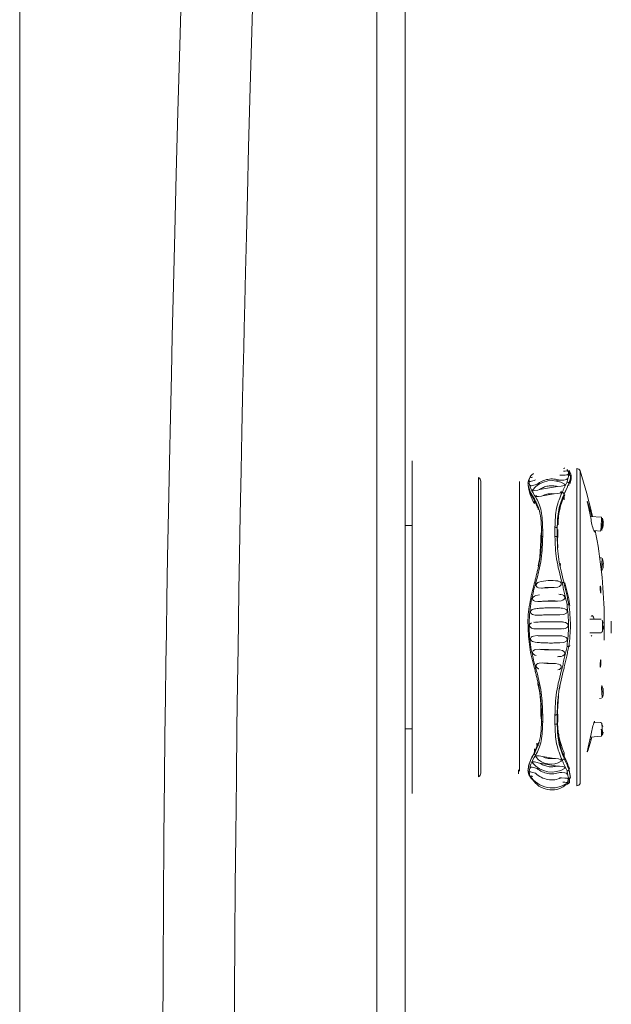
# Model space of a CAD drawing. Header units: millimetres. Extents: x 304.56 to 304.84, y 269.15 to 270.6.
# Tile 3 of 4: x 304.56 to 304.67, y 269.68 to 269.86. Entities that reach past the tile are written whole.
import ezdxf

# ---------------------------------------------------------------- set-up
doc = ezdxf.new("R2010")
doc.units = ezdxf.units.MM
doc.layers.add('SANINDUSA', color=3, linetype='Continuous')

msp = doc.modelspace()

# ---------------------------------------------------------------- linework, layer by layer
at = {"layer": 'SANINDUSA', "lineweight": 15}
for p, q in [((304.62917, 269.17643), (304.62917, 270.56614)), ((304.63433, 270.56614), (304.63433, 269.17643)), ((304.56433, 270.5641), (304.56433, 269.17847)), ((304.6356, 269.72108), (304.6356, 269.78149)), ((304.66547, 269.78008), (304.66547, 269.72249)), ((304.64764, 269.72663), (304.64764, 269.77844)), ((304.6624, 269.77885), (304.66267, 269.77887)), ((304.66416, 269.77962), (304.664, 269.77975)), ((304.66417, 269.77881), (304.66416, 269.77962)), ((304.6643, 269.77763), (304.6643, 269.77817)), ((304.66606, 269.77967), (304.66606, 269.72291)), ((304.64804, 269.72477), (304.64804, 269.7778)), ((304.65661, 269.77732), (304.65661, 269.77731)), ((304.65663, 269.77743), (304.65663, 269.77732)), ((304.65663, 269.77711), (304.65663, 269.77705)), ((304.65825, 269.77722), (304.6587, 269.7773)), ((304.65868, 269.77626), (304.66197, 269.77681)), ((304.66166, 269.77782), (304.6624, 269.77795)), ((304.66403, 269.77698), (304.66403, 269.77733)), ((304.66428, 269.77761), (304.66427, 269.77735)), ((304.65779, 269.77456), (304.65779, 269.77429)), ((304.65926, 269.77512), (304.66139, 269.77546)), ((304.66315, 269.77531), (304.66315, 269.77542)), ((304.66315, 269.77531), (304.66319, 269.77442)), ((304.65779, 269.77429), (304.65777, 269.77372)), ((304.66997, 269.77123), (304.66795, 269.77137)), ((304.67028, 269.77046), (304.67014, 269.77105)), ((304.6356, 269.76974), (304.63433, 269.76974)), ((304.66151, 269.76943), (304.66151, 269.76777)), ((304.65894, 269.76778), (304.65907, 269.76867)), ((304.65907, 269.76784), (304.65894, 269.76699)), ((304.65894, 269.76699), (304.65894, 269.76778)), ((304.65901, 269.76784), (304.65901, 269.76755)), ((304.65907, 269.76784), (304.65907, 269.76867)), ((304.65929, 269.76776), (304.65929, 269.76896)), ((304.66191, 269.76902), (304.66198, 269.76844)), ((304.66191, 269.76756), (304.66198, 269.76704)), ((304.66198, 269.76844), (304.66198, 269.76704)), ((304.66204, 269.76757), (304.66204, 269.76902)), ((304.66863, 269.76882), (304.66978, 269.76873)), ((304.66999, 269.76887), (304.67004, 269.769)), ((304.66198, 269.76704), (304.66204, 269.76566)), ((304.66993, 269.76388), (304.66963, 269.76389)), ((304.6585, 269.76228), (304.65853, 269.76242)), ((304.66244, 269.76287), (304.66251, 269.76246)), ((304.67027, 269.7631), (304.67012, 269.7637)), ((304.65775, 269.7592), (304.65779, 269.75933)), ((304.65926, 269.75839), (304.66139, 269.75849)), ((304.66332, 269.75902), (304.66328, 269.75934)), ((304.65868, 269.75592), (304.66197, 269.75602)), ((304.66418, 269.75524), (304.66416, 269.75541)), ((304.65825, 269.75344), (304.6624, 269.7535)), ((304.67045, 269.75369), (304.67045, 269.74889)), ((304.65663, 269.75158), (304.65663, 269.75158)), ((304.65772, 269.75217), (304.65765, 269.75217)), ((304.65799, 269.7522), (304.65766, 269.75214)), ((304.66305, 269.7522), (304.66293, 269.75221)), ((304.66987, 269.75275), (304.66781, 269.75275)), ((304.67026, 269.75198), (304.67008, 269.75255)), ((304.67173, 269.75237), (304.67173, 269.75021)), ((304.65767, 269.751), (304.65773, 269.751)), ((304.6624, 269.74969), (304.65825, 269.74974)), ((304.66293, 269.75099), (304.66304, 269.75099)), ((304.66784, 269.75025), (304.66987, 269.75025)), ((304.66806, 269.74978), (304.66819, 269.74967)), ((304.67008, 269.75044), (304.67026, 269.75101)), ((304.66418, 269.74792), (304.66416, 269.74777)), ((304.66197, 269.74717), (304.65868, 269.74726)), ((304.66139, 269.74469), (304.65926, 269.74478)), ((304.65775, 269.74393), (304.65777, 269.74381)), ((304.65779, 269.74381), (304.65779, 269.74381)), ((304.66245, 269.74094), (304.66231, 269.74009)), ((304.67022, 269.74011), (304.67002, 269.74069)), ((304.66214, 269.73873), (304.66198, 269.73602)), ((304.66958, 269.73834), (304.66993, 269.73836)), ((304.65894, 269.73525), (304.65894, 269.73606)), ((304.65894, 269.73606), (304.65907, 269.73523)), ((304.65907, 269.73438), (304.65894, 269.73525)), ((304.65901, 269.73551), (304.65901, 269.73524)), ((304.65907, 269.73438), (304.65907, 269.73523)), ((304.65929, 269.7341), (304.65929, 269.73532)), ((304.66151, 269.73532), (304.66151, 269.73364)), ((304.66191, 269.73551), (304.66198, 269.73602)), ((304.66198, 269.73602), (304.66198, 269.7346)), ((304.66204, 269.73403), (304.66204, 269.73551)), ((304.66191, 269.73404), (304.66198, 269.7346)), ((304.66978, 269.73397), (304.66863, 269.73389)), ((304.67003, 269.73369), (304.66998, 269.73383)), ((304.67021, 269.73325), (304.67003, 269.73369)), ((304.63433, 269.73284), (304.6356, 269.73284)), ((304.67015, 269.73167), (304.67028, 269.73224)), ((304.66794, 269.73133), (304.66996, 269.73148)), ((304.66806, 269.73081), (304.6682, 269.73135)), ((304.65779, 269.72862), (304.65777, 269.72918)), ((304.66315, 269.72761), (304.66319, 269.72848)), ((304.64764, 269.72413), (304.64764, 269.72663)), ((304.66197, 269.72606), (304.65868, 269.72661)), ((304.66139, 269.72746), (304.65926, 269.7278)), ((304.66315, 269.72749), (304.66315, 269.72761)), ((304.6549, 269.72539), (304.6549, 269.72466)), ((304.65663, 269.7257), (304.65663, 269.72553)), ((304.65663, 269.72544), (304.65663, 269.72539)), ((304.65663, 269.72539), (304.65663, 269.72532)), ((304.66403, 269.72587), (304.66403, 269.72551)), ((304.66267, 269.7239), (304.66231, 269.72394)), ((304.66417, 269.72394), (304.66416, 269.72307)), ((304.66431, 269.72404), (304.66431, 269.72403))]:
    msp.add_line(p, q, dxfattribs=at)
at = {"layer": 'SANINDUSA', "lineweight": 15, "flags": 128}
for points in [[(304.60328, 269.67562), (304.60333, 269.68493), (304.60339, 269.69458), (304.60347, 269.70437), (304.60355, 269.71351), (304.60366, 269.7239), (304.60378, 269.73306), (304.60388, 269.74096), (304.60398, 269.74757), (304.60405, 269.75237), (304.60414, 269.75797), (304.60425, 269.76442), (304.60438, 269.77172), (304.60454, 269.77965), (304.60468, 269.78669), (304.6048, 269.79277), (304.60491, 269.79786), (304.605, 269.80197), (304.60509, 269.80557), (304.60519, 269.81015), (304.60532, 269.81572), (304.60548, 269.82229), (304.60567, 269.82986), (304.60589, 269.83845), (304.60618, 269.84929), (304.60652, 269.86144), (304.60691, 269.8749)], [(304.59377, 269.86984), (304.59339, 269.85688), (304.59306, 269.84483), (304.59275, 269.83355), (304.59248, 269.82303), (304.59224, 269.81327), (304.59202, 269.80413), (304.59186, 269.79714), (304.59169, 269.7895), (304.59152, 269.78122), (304.59134, 269.77234), (304.59119, 269.76394), (304.59106, 269.75648), (304.59096, 269.7503), (304.59088, 269.74469), (304.59079, 269.73848), (304.5907, 269.73153), (304.59062, 269.72387), (304.59052, 269.71308), (304.59043, 269.70135), (304.59036, 269.68938), (304.59032, 269.67729)], [(304.66306, 269.78011), (304.6632, 269.78012), (304.66328, 269.78013), (304.66332, 269.78015), (304.66331, 269.78016)], [(304.65691, 269.7778), (304.65689, 269.77778), (304.6569, 269.77774), (304.65694, 269.77773), (304.65705, 269.77774), (304.65727, 269.77779), (304.65773, 269.77793), (304.65799, 269.77802)], [(304.65708, 269.77849), (304.65706, 269.77848), (304.65707, 269.77845), (304.65712, 269.77845), (304.65722, 269.77847), (304.65744, 269.77853)], [(304.6624, 269.77795), (304.66311, 269.77799), (304.66336, 269.77802), (304.66359, 269.77807), (304.66368, 269.77812), (304.66373, 269.77817), (304.66372, 269.77822), (304.66368, 269.77826)], [(304.66267, 269.77887), (304.66335, 269.7789), (304.66358, 269.77892), (304.66378, 269.77895), (304.66387, 269.77899), (304.66392, 269.77903), (304.6639, 269.77907)], [(304.66304, 269.7796), (304.66311, 269.7796), (304.66336, 269.77961), (304.66359, 269.77964), (304.66368, 269.77966), (304.66373, 269.77969), (304.66372, 269.77972)], [(304.6571, 269.77708), (304.65706, 269.77703), (304.65707, 269.77699), (304.65712, 269.77696), (304.65722, 269.77696), (304.65745, 269.77699), (304.65794, 269.77712), (304.65825, 269.77722)], [(304.65748, 269.77623), (304.65744, 269.77616), (304.65745, 269.7761), (304.6575, 269.77607), (304.65761, 269.77605), (304.65786, 269.77607), (304.65837, 269.77618), (304.65868, 269.77626)], [(304.66197, 269.77681), (304.66266, 269.77687), (304.66295, 269.77692), (304.6632, 269.777), (304.66328, 269.77706), (304.66332, 269.77712), (304.66331, 269.77718), (304.66326, 269.77723)], [(304.65811, 269.77524), (304.65807, 269.77515), (304.65809, 269.77508), (304.65815, 269.77503), (304.65828, 269.775), (304.65854, 269.77499), (304.65907, 269.77508), (304.65926, 269.77512)], [(304.66139, 269.77546), (304.66205, 269.77554), (304.66231, 269.77561), (304.66253, 269.7757), (304.66262, 269.77578), (304.66266, 269.77586), (304.66264, 269.77594), (304.66258, 269.776)], [(304.66806, 269.77187), (304.66754, 269.77367), (304.66741, 269.77402), (304.66738, 269.77408), (304.66737, 269.77409), (304.66737, 269.77406), (304.66738, 269.774), (304.66741, 269.77386), (304.66751, 269.77336), (304.66806, 269.77083)], [(304.66819, 269.77136), (304.66812, 269.77164), (304.66806, 269.77187)], [(304.66151, 269.76943), (304.66159, 269.76943), (304.66166, 269.76942), (304.66173, 269.7694), (304.66179, 269.76937), (304.66184, 269.76933), (304.66188, 269.76929), (304.6619, 269.76925), (304.66191, 269.7692)], [(304.67004, 269.769), (304.67009, 269.76915), (304.67021, 269.76946)], [(304.65903, 269.76756), (304.65901, 269.76668), (304.65896, 269.7658)], [(304.6687, 269.76853), (304.66869, 269.76875), (304.66869, 269.76881)], [(304.65894, 269.76699), (304.65878, 269.764), (304.6585, 269.76228)], [(304.67003, 269.76154), (304.67017, 269.76193), (304.67023, 269.76213)], [(304.67029, 269.7629), (304.67028, 269.76304), (304.67027, 269.76311), (304.67026, 269.7631), (304.67025, 269.76302), (304.67023, 269.76288), (304.67022, 269.7627), (304.67021, 269.7625), (304.67021, 269.76232), (304.67021, 269.76219), (304.67022, 269.76212), (304.67023, 269.76213), (304.67025, 269.76221), (304.67026, 269.76235), (304.67027, 269.76253), (304.67028, 269.76272), (304.67029, 269.7629)], [(304.65858, 269.75945), (304.6584, 269.75936), (304.65819, 269.75919), (304.65811, 269.75905), (304.65807, 269.7589), (304.65809, 269.75877), (304.65815, 269.75866), (304.65828, 269.75854), (304.65854, 269.75843), (304.65907, 269.75838), (304.65926, 269.75839), (304.65926, 269.75839)], [(304.66139, 269.75849), (304.66205, 269.75857), (304.66231, 269.75866), (304.66253, 269.75883), (304.66262, 269.75896), (304.66266, 269.75911), (304.66264, 269.75924), (304.66258, 269.75936), (304.66244, 269.7595), (304.66216, 269.75963), (304.66203, 269.75965)], [(304.66976, 269.75771), (304.66978, 269.75755), (304.66981, 269.75746), (304.66983, 269.75744), (304.66985, 269.75749), (304.66986, 269.75761), (304.66986, 269.75778), (304.66985, 269.75798), (304.66984, 269.7582), (304.66981, 269.75841), (304.66981, 269.75846), (304.66978, 269.75862), (304.66975, 269.75871), (304.66973, 269.75873), (304.66971, 269.75868), (304.6697, 269.75856), (304.6697, 269.75839), (304.66971, 269.75819), (304.66973, 269.75797), (304.66975, 269.75777), (304.66976, 269.75771)], [(304.65868, 269.75714), (304.65803, 269.75702), (304.65778, 269.75691), (304.65756, 269.75673), (304.65748, 269.75661), (304.65744, 269.75647), (304.65745, 269.75635), (304.6575, 269.75624), (304.65761, 269.75612), (304.65786, 269.75599), (304.65837, 269.75591), (304.65868, 269.75592)], [(304.66197, 269.75602), (304.66266, 269.75609), (304.66295, 269.75619), (304.6632, 269.75636), (304.66328, 269.75648), (304.66332, 269.75662), (304.66331, 269.75675), (304.66326, 269.75686), (304.66313, 269.757), (304.66286, 269.75714), (304.66255, 269.75721)], [(304.66255, 269.75722), (304.66246, 269.75723), (304.6622, 269.75725)], [(304.65825, 269.75467), (304.6576, 269.75456), (304.65739, 269.75446), (304.65719, 269.75431), (304.65711, 269.75419), (304.65706, 269.75405), (304.65707, 269.75392), (304.65712, 269.75382), (304.65722, 269.75369), (304.65745, 269.75355), (304.65794, 269.75345), (304.65825, 269.75344)], [(304.65796, 269.75463), (304.65791, 269.75462), (304.65778, 269.7546)], [(304.6624, 269.7535), (304.66311, 269.75358), (304.66336, 269.75367), (304.66359, 269.75383), (304.66368, 269.75395), (304.66373, 269.75409), (304.66372, 269.75423), (304.66367, 269.75434), (304.66355, 269.75447), (304.66329, 269.75462), (304.66275, 269.75475), (304.6624, 269.75476)], [(304.66289, 269.75473), (304.66276, 269.75474), (304.66266, 269.75474)], [(304.66818, 269.75335), (304.66812, 269.75333), (304.66806, 269.75324)], [(304.65727, 269.75207), (304.65701, 269.75188), (304.65693, 269.75176), (304.65689, 269.75163), (304.6569, 269.7515), (304.65694, 269.75139), (304.65705, 269.75125), (304.65727, 269.75111), (304.65773, 269.75099), (304.65799, 269.75097), (304.65799, 269.75097)], [(304.66267, 269.75096), (304.66335, 269.75105), (304.66358, 269.75115), (304.66378, 269.7513), (304.66387, 269.75142), (304.66392, 269.75157), (304.6639, 269.75171), (304.66385, 269.75182), (304.66371, 269.75196), (304.66344, 269.75211), (304.66288, 269.75223), (304.66267, 269.75223)], [(304.65825, 269.74974), (304.6576, 269.74967), (304.65739, 269.74959), (304.65719, 269.74945), (304.65711, 269.74934), (304.65706, 269.7492), (304.65707, 269.74907), (304.65712, 269.74896), (304.65722, 269.74882), (304.65745, 269.74867), (304.65794, 269.74853), (304.65825, 269.74851)], [(304.6624, 269.74843), (304.66311, 269.74851), (304.66336, 269.7486), (304.66359, 269.74876), (304.66368, 269.74888), (304.66373, 269.74902), (304.66372, 269.74916), (304.66367, 269.74926), (304.66355, 269.7494), (304.66329, 269.74955), (304.66275, 269.74968), (304.6624, 269.74969)], [(304.65868, 269.74726), (304.65803, 269.74722), (304.65778, 269.74714), (304.65756, 269.74699), (304.65748, 269.74688), (304.65744, 269.74675), (304.65745, 269.74662), (304.6575, 269.74651), (304.65761, 269.74637), (304.65786, 269.74621), (304.65811, 269.74614)], [(304.66197, 269.74592), (304.66266, 269.74598), (304.66295, 269.74608), (304.6632, 269.74625), (304.66328, 269.74637), (304.66332, 269.74651), (304.66331, 269.74664), (304.66326, 269.74675), (304.66313, 269.74689), (304.66286, 269.74704), (304.6623, 269.74715), (304.66197, 269.74717)], [(304.66217, 269.74593), (304.66247, 269.74595), (304.66255, 269.74596)], [(304.65926, 269.74478), (304.65863, 269.74476), (304.6584, 269.74468), (304.65819, 269.74455), (304.65811, 269.74443), (304.65807, 269.74428), (304.65809, 269.74415), (304.65815, 269.74403), (304.65828, 269.74388), (304.65854, 269.74372), (304.6586, 269.74371)], [(304.66202, 269.74351), (304.66205, 269.74351), (304.66231, 269.7436), (304.66253, 269.74376), (304.66262, 269.74389), (304.66266, 269.74404), (304.66264, 269.74417), (304.66258, 269.74429), (304.66244, 269.74443), (304.66216, 269.74457), (304.66161, 269.74468), (304.66139, 269.74469), (304.66139, 269.74469)], [(304.66986, 269.74506), (304.66986, 269.74521), (304.66985, 269.74531), (304.66983, 269.74533), (304.6698, 269.74529), (304.66977, 269.74517), (304.66975, 269.745), (304.66973, 269.74479), (304.66971, 269.74457), (304.6697, 269.74437), (304.6697, 269.74431), (304.66971, 269.74415), (304.66972, 269.74406), (304.66974, 269.74404), (304.66976, 269.74408), (304.66979, 269.7442), (304.66982, 269.74437), (304.66984, 269.74458), (304.66985, 269.7448), (304.66986, 269.745), (304.66986, 269.74506)], [(304.67013, 269.73854), (304.67023, 269.73895), (304.67028, 269.73914)], [(304.67029, 269.73932), (304.67028, 269.7395), (304.67027, 269.7397), (304.67026, 269.73988), (304.67025, 269.74002), (304.67023, 269.74011), (304.67022, 269.74012), (304.67021, 269.74005), (304.67021, 269.73992), (304.67021, 269.73974), (304.67022, 269.73955), (304.67023, 269.73936), (304.67025, 269.73922), (304.67026, 269.73914), (304.67027, 269.73913), (304.67028, 269.73919), (304.67029, 269.73932)], [(304.66151, 269.73532), (304.66159, 269.73532), (304.66166, 269.73533), (304.66173, 269.73534), (304.66179, 269.73537), (304.66184, 269.7354), (304.66188, 269.73543), (304.6619, 269.73547), (304.66191, 269.73551)], [(304.66869, 269.73389), (304.6687, 269.73406), (304.66869, 269.7342)], [(304.66806, 269.73191), (304.66754, 269.72948), (304.66741, 269.7289), (304.66738, 269.72876), (304.66737, 269.72868), (304.66737, 269.72865), (304.66738, 269.72864), (304.66741, 269.72869), (304.66751, 269.72898), (304.66806, 269.73081)], [(304.65868, 269.72661), (304.65803, 269.72677), (304.65778, 269.72681), (304.65756, 269.7268), (304.65748, 269.72678), (304.65744, 269.72672), (304.65745, 269.72666), (304.65749, 269.7266)], [(304.65926, 269.7278), (304.65863, 269.72791), (304.6584, 269.72792), (304.65819, 269.72789), (304.65811, 269.72784), (304.65807, 269.72777), (304.65809, 269.72769), (304.65814, 269.72762)], [(304.66255, 269.72689), (304.66262, 269.72695), (304.66266, 269.72703), (304.66264, 269.72711), (304.66258, 269.72718), (304.66244, 269.72726), (304.66216, 269.72735), (304.66161, 269.72744), (304.66139, 269.72746), (304.66139, 269.72746)], [(304.65799, 269.72475), (304.65727, 269.72498), (304.6571, 269.72502), (304.65697, 269.72503), (304.65691, 269.72502), (304.65689, 269.72499), (304.65691, 269.72495)], [(304.65825, 269.7256), (304.6576, 269.72579), (304.65739, 269.72584), (304.65719, 269.72585), (304.65711, 269.72584), (304.65706, 269.7258), (304.65707, 269.72575), (304.6571, 269.72571)], [(304.66328, 269.72565), (304.66332, 269.72572), (304.66331, 269.72578), (304.66326, 269.72583), (304.66313, 269.7259), (304.66286, 269.72597), (304.6623, 269.72604), (304.66197, 269.72606)], [(304.66368, 269.72455), (304.66373, 269.72462), (304.66372, 269.72467), (304.66367, 269.72471), (304.66355, 269.72476), (304.66329, 269.72481), (304.66275, 269.72486), (304.6624, 269.72488)], [(304.6575, 269.72417), (304.65739, 269.72421), (304.65719, 269.72425), (304.65711, 269.72426), (304.65706, 269.72425), (304.65707, 269.72422)], [(304.66387, 269.72367), (304.66391, 269.72371), (304.66392, 269.72373), (304.66389, 269.72377), (304.66381, 269.72381), (304.66365, 269.72385), (304.66331, 269.72388), (304.66267, 269.7239)], [(304.6637, 269.72298), (304.66373, 269.723), (304.66372, 269.72303), (304.66367, 269.72306), (304.66355, 269.72309), (304.66329, 269.72311), (304.66294, 269.72313)], [(304.66331, 269.72249), (304.66332, 269.7225), (304.66331, 269.72252), (304.66326, 269.72254), (304.66313, 269.72256), (304.663, 269.72257)]]:
    msp.add_lwpolyline(points, dxfattribs=at)
at = {"layer": 'SANINDUSA', "lineweight": 15}
for centre, radius, start, end in [((304.66548, 269.77948), 0.0006, 17.7429, 90.8855), ((304.64732, 269.7778), 0.00072, 0, 63.3333), ((304.66206, 269.77848), 0.00239, 331.4622, 28.5378), ((304.57736, 269.75129), 0.09313, 12.4404, 17.7429), ((304.66448, 269.77783), 0.00786, 184.9189, 211.4996), ((304.66093, 269.77351), 0.00439, 56.9029, 142.5269), ((304.66366, 269.7773), 0.000367, 3.8421, 85.2614), ((304.67478, 269.76992), 0.01271, 154.8791, 180.3176), ((304.65122, 269.77135), 0.01875, 351.9771, 359.6236), ((304.67597, 269.77171), 0.00795, 186.3253, 203.5665), ((304.66025, 269.7707), 0.01004, 352.8658, 358.4382), ((304.65934, 269.76858), 0.000377, 96.8143, 135.748), ((304.57736, 269.75129), 0.09313, 1.4768, 10.8415), ((304.64148, 269.76636), 0.01749, 347.6624, 358.1612), ((304.66984, 269.76209), 0.000177, 281.4514, 321.5214), ((304.65789, 269.75904), 0.000303, 66.4184, 108.5777), ((304.66079, 269.75174), 0.00802, 81.0873, 106.0116), ((304.63812, 269.75161), 0.02632, 8.308, 17.0824), ((304.66386, 269.75479), 0.00065, 75.1806, 105.1524), ((304.66753, 269.75266), 0.00105, 4.9893, 44.3206), ((304.66788, 269.7514), 0.00241, 350.7565, 2.4234), ((304.66987, 269.75047), 0.000224, 270.1326, 356.4136), ((304.66388, 269.74852), 0.000767, 255.8731, 281.1965), ((304.63798, 269.73654), 0.02097, 358.6804, 13.1995), ((304.67546, 269.73408), 0.01349, 177.7873, 204.5202), ((304.67829, 269.73037), 0.01034, 158.3316, 171.4028), ((304.6698, 269.73378), 0.000191, 16.9984, 96.0835), ((304.67262, 269.73225), 0.01044, 182.0359, 206.4772), ((304.65619, 269.73144), 0.01377, 0.1481, 5.4287), ((304.67008, 269.73477), 0.00444, 239.6464, 243.0184), ((304.66093, 269.72937), 0.00441, 217.7463, 303.0131), ((304.66077, 269.72982), 0.00343, 218.4163, 303.0701), ((304.66275, 269.72756), 0.000404, 277.2278, 350.1854), ((304.64976, 269.72065), 0.0152, 18.6283, 27.2028), ((304.64732, 269.72477), 0.00072, 296.6667, 0), ((304.66098, 269.72675), 0.00466, 212.2877, 306.7559), ((304.66091, 269.72588), 0.00415, 212.7445, 306.028), ((304.66325, 269.72385), 0.00121, 271.449, 319.3886), ((304.66548, 269.72309), 0.0006, 269.1145, 342.2571)]:
    msp.add_arc(centre, radius, start, end, dxfattribs=at)
for points, knots in [([(304.66369, 269.77995), (304.66384, 269.77968), (304.66412, 269.77914), (304.66384, 269.77816), (304.66369, 269.77767)], [0, 0, 0, 0, 0.5, 1, 1, 1, 1]), ([(304.65708, 269.7786), (304.65702, 269.77857), (304.65667, 269.77833), (304.65653, 269.77708), (304.65663, 269.77743), (304.65663, 269.77743)], [0, 0, 0, 0, 0.1524593, 0.9999977, 1, 1, 1, 1]), ([(304.65801, 269.77487), (304.65767, 269.77541), (304.657, 269.77649), (304.65675, 269.77777), (304.65693, 269.77871), (304.65743, 269.77905), (304.65761, 269.77917)], [0, 0, 0, 0, 0.281835, 0.563685, 0.845536, 1, 1, 1, 1]), ([(304.65825, 269.77722), (304.65855, 269.77743), (304.65914, 269.77785), (304.66021, 269.77816), (304.66133, 269.77823), (304.66204, 269.77804), (304.6624, 269.77795)], [0, 0, 0, 0, 0.251181, 0.500631, 0.749664, 1, 1, 1, 1]), ([(304.66403, 269.77733), (304.6642, 269.77787), (304.6644, 269.77852), (304.66427, 269.77886), (304.66425, 269.77892)], [0, 0, 0, 0, 0.824268, 1, 1, 1, 1]), ([(304.65507, 269.77772), (304.65507, 269.77769), (304.65507, 269.77763), (304.65507, 269.77631), (304.65507, 269.77406), (304.65507, 269.77089), (304.65507, 269.76699), (304.65507, 269.76247), (304.65507, 269.75753), (304.65507, 269.75235), (304.65507, 269.74713), (304.65507, 269.74206), (304.65507, 269.73735), (304.65507, 269.73318), (304.65507, 269.72971), (304.65507, 269.72701), (304.65507, 269.726), (304.65507, 269.7255)], [0, 0, 0, 0, 0.0539, 0.121478, 0.189057, 0.256635, 0.324214, 0.391793, 0.459371, 0.52695, 0.594528, 0.662107, 0.729686, 0.797264, 0.864843, 0.932421, 1, 1, 1, 1]), ([(304.65663, 269.77722), (304.65662, 269.77726), (304.6566, 269.77732), (304.65662, 269.77736), (304.65663, 269.77738)], [0, 0, 0, 0, 0.500232, 1, 1, 1, 1]), ([(304.65663, 269.77743), (304.65668, 269.77701), (304.65678, 269.77619), (304.65745, 269.7751), (304.65779, 269.77456)], [0, 0, 0, 0, 0.500015, 1, 1, 1, 1]), ([(304.65779, 269.77429), (304.65745, 269.77487), (304.65678, 269.77604), (304.65668, 269.77689), (304.65663, 269.77732)], [0, 0, 0, 0, 0.500011, 1, 1, 1, 1]), ([(304.65868, 269.77626), (304.65892, 269.77641), (304.6594, 269.7767), (304.66024, 269.77692), (304.66112, 269.77699), (304.66168, 269.77687), (304.66197, 269.77681)], [0, 0, 0, 0, 0.251317, 0.500603, 0.749492, 1, 1, 1, 1]), ([(304.65929, 269.76896), (304.65924, 269.77014), (304.65917, 269.7719), (304.65864, 269.77378), (304.65822, 269.77451), (304.65801, 269.77487)], [0, 0, 0, 0, 0.499602, 0.749819, 1, 1, 1, 1]), ([(304.65926, 269.77512), (304.65942, 269.7752), (304.65974, 269.77537), (304.66028, 269.7755), (304.66084, 269.77554), (304.66121, 269.77549), (304.66139, 269.77546)], [0, 0, 0, 0, 0.25165, 0.500612, 0.749153, 1, 1, 1, 1]), ([(304.6628, 269.77575), (304.66241, 269.77485), (304.66164, 269.77305), (304.66155, 269.77063), (304.66151, 269.76943)], [0, 0, 0, 0, 0.499882, 1, 1, 1, 1]), ([(304.66191, 269.7692), (304.66195, 269.77039), (304.66203, 269.77276), (304.66277, 269.77453), (304.66315, 269.77542)], [0, 0, 0, 0, 0.500119, 1, 1, 1, 1]), ([(304.66191, 269.76902), (304.66195, 269.7702), (304.66203, 269.77258), (304.66277, 269.7744), (304.66315, 269.77531)], [0, 0, 0, 0, 0.5000726, 1, 1, 1, 1]), ([(304.66315, 269.77542), (304.66314, 269.77545), (304.66313, 269.77551), (304.66309, 269.77558), (304.66304, 269.77564), (304.66298, 269.77569), (304.6629, 269.77573), (304.66284, 269.77574), (304.6628, 269.77575)], [0, 0, 0, 0, 0.21499, 0.352573, 0.500344, 0.648191, 0.785628, 1, 1, 1, 1]), ([(304.65854, 269.7729), (304.65854, 269.7729), (304.65854, 269.7729), (304.65873, 269.77224), (304.65898, 269.77114), (304.65904, 269.76961), (304.65907, 269.76884)], [0, 0, 0, 0, 0.000943, 0.007718, 0.499777, 1, 1, 1, 1]), ([(304.67015, 269.77102), (304.67015, 269.77096), (304.67015, 269.77084), (304.67013, 269.77049), (304.6701, 269.77007), (304.67006, 269.76963), (304.67003, 269.76923), (304.67, 269.76897), (304.66999, 269.76885), (304.66999, 269.76886), (304.66999, 269.76886)], [0, 0, 0, 0, 0.14245, 0.2849, 0.42735, 0.569801, 0.712251, 0.854701, 0.997151, 1, 1, 1, 1]), ([(304.65801, 269.75932), (304.65822, 269.76006), (304.65864, 269.76153), (304.65917, 269.76444), (304.65924, 269.76643), (304.65929, 269.76776)], [0, 0, 0, 0, 0.250181, 0.500398, 1, 1, 1, 1]), ([(304.65846, 269.76239), (304.65855, 269.7628), (304.65899, 269.76463), (304.659, 269.76627), (304.65901, 269.76755)], [0, 0, 0, 0, 0.218807, 1, 1, 1, 1]), ([(304.65907, 269.76766), (304.65904, 269.76681), (304.659, 269.76555), (304.65881, 269.76397), (304.65868, 269.76316), (304.65861, 269.76276), (304.65858, 269.76255), (304.65856, 269.76245), (304.65855, 269.7624), (304.65854, 269.76237), (304.65854, 269.76236), (304.65854, 269.76235), (304.65854, 269.76235), (304.65854, 269.76235), (304.65854, 269.76235)], [0, 0, 0, 0, 0.499866, 0.749943, 0.875005, 0.937546, 0.968817, 0.984451, 0.992267, 0.996165, 0.998144, 0.99907, 0.999527, 1, 1, 1, 1]), ([(304.65929, 269.76776), (304.65927, 269.76776), (304.65922, 269.76775), (304.65916, 269.76772), (304.65911, 269.76769), (304.65908, 269.76767), (304.65907, 269.76766)], [0, 0, 0, 0, 0.249823, 0.499847, 0.749948, 1, 1, 1, 1]), ([(304.66151, 269.76777), (304.66155, 269.76642), (304.66164, 269.76373), (304.66241, 269.7608), (304.6628, 269.75934)], [0, 0, 0, 0, 0.500118, 1, 1, 1, 1]), ([(304.66191, 269.76757), (304.66191, 269.76758), (304.6619, 269.76761), (304.66188, 269.76765), (304.66184, 269.76769), (304.66179, 269.76772), (304.66173, 269.76774), (304.66166, 269.76776), (304.66159, 269.76777), (304.66154, 269.76777), (304.66151, 269.76777)], [0, 0, 0, 0, 0.1248247, 0.2499076, 0.3750065, 0.5000076, 0.6249984, 0.7501066, 0.8752235, 1, 1, 1, 1]), ([(304.66315, 269.75934), (304.66277, 269.76077), (304.66203, 269.76363), (304.66195, 269.76626), (304.66191, 269.76757)], [0, 0, 0, 0, 0.499881, 1, 1, 1, 1]), ([(304.65507, 269.72515), (304.65507, 269.72522), (304.65507, 269.72551), (304.65507, 269.72705), (304.65507, 269.72971), (304.65507, 269.73326), (304.65507, 269.73749), (304.65507, 269.74226), (304.65507, 269.74737), (304.65507, 269.75263), (304.65507, 269.75783), (304.65507, 269.76282), (304.65507, 269.76575), (304.65507, 269.76721)], [0, 0, 0, 0, 0.030276, 0.127249, 0.224221, 0.321193, 0.418166, 0.515138, 0.612111, 0.709083, 0.806055, 0.903028, 1, 1, 1, 1]), ([(304.67013, 269.76366), (304.67013, 269.76368), (304.67012, 269.76376), (304.6701, 269.76372), (304.67006, 269.76355), (304.67003, 269.76323), (304.67, 269.76281), (304.66998, 269.76236), (304.66998, 269.76211), (304.66998, 269.76198)], [0, 0, 0, 0, 0.052492, 0.210298, 0.368249, 0.526336, 0.684369, 0.842241, 1, 1, 1, 1]), ([(304.66998, 269.76198), (304.66998, 269.76187), (304.66998, 269.76166), (304.67, 269.7615), (304.67002, 269.76153), (304.67003, 269.76154)], [0, 0, 0, 0, 0.338704, 0.677562, 1, 1, 1, 1]), ([(304.65779, 269.75933), (304.65747, 269.75807), (304.65684, 269.75554), (304.65653, 269.75289), (304.65663, 269.75158), (304.65663, 269.75158)], [0, 0, 0, 0, 0.499985, 0.999999, 1, 1, 1, 1]), ([(304.65801, 269.74383), (304.65767, 269.7451), (304.657, 269.74763), (304.65674, 269.75158), (304.657, 269.75554), (304.65767, 269.75806), (304.65801, 269.75932)], [0, 0, 0, 0, 0.249993, 0.5, 0.750007, 1, 1, 1, 1]), ([(304.65926, 269.75839), (304.65942, 269.75841), (304.65974, 269.75846), (304.66028, 269.7585), (304.66084, 269.75851), (304.66121, 269.7585), (304.66139, 269.75849)], [0, 0, 0, 0, 0.25165, 0.500612, 0.749153, 1, 1, 1, 1]), ([(304.66315, 269.75934), (304.66314, 269.75935), (304.66313, 269.75936), (304.66308, 269.75937), (304.66304, 269.75938), (304.66298, 269.75937), (304.6629, 269.75936), (304.66284, 269.75935), (304.6628, 269.75934)], [0, 0, 0, 0, 0.222143, 0.357306, 0.500337, 0.643394, 0.778534, 1, 1, 1, 1]), ([(304.6624, 269.75476), (304.66204, 269.75478), (304.66133, 269.7548), (304.66021, 269.75479), (304.65914, 269.75475), (304.65855, 269.7547), (304.65825, 269.75467)], [0, 0, 0, 0, 0.25025, 0.499095, 0.748525, 1, 1, 1, 1]), ([(304.65868, 269.75592), (304.65892, 269.75594), (304.6594, 269.756), (304.66024, 269.75604), (304.66112, 269.75605), (304.66168, 269.75603), (304.66197, 269.75602)], [0, 0, 0, 0, 0.251317, 0.500603, 0.749492, 1, 1, 1, 1]), ([(304.66369, 269.75541), (304.66384, 269.75414), (304.66412, 269.7516), (304.66384, 269.74905), (304.66369, 269.74778)], [0, 0, 0, 0, 0.5000001, 1, 1, 1, 1]), ([(304.66403, 269.74777), (304.66417, 269.74905), (304.66445, 269.7516), (304.66417, 269.75414), (304.66403, 269.75541)], [0, 0, 0, 0, 0.5000052, 1, 1, 1, 1]), ([(304.65825, 269.75344), (304.65855, 269.75346), (304.65914, 269.75349), (304.66021, 269.75352), (304.66133, 269.75352), (304.66204, 269.75351), (304.6624, 269.7535)], [0, 0, 0, 0, 0.251181, 0.500631, 0.749664, 1, 1, 1, 1]), ([(304.65779, 269.74381), (304.65745, 269.74508), (304.65678, 269.74761), (304.65668, 269.75025), (304.65663, 269.75158)], [0, 0, 0, 0, 0.50001, 1, 1, 1, 1]), ([(304.65663, 269.75158), (304.65668, 269.75026), (304.65678, 269.74762), (304.65745, 269.74508), (304.65779, 269.74381)], [0, 0, 0, 0, 0.500015, 1, 1, 1, 1]), ([(304.66267, 269.75223), (304.66227, 269.75224), (304.66147, 269.75225), (304.66018, 269.75224), (304.65896, 269.75223), (304.65832, 269.75221), (304.65799, 269.7522)], [0, 0, 0, 0, 0.2501381, 0.4989984, 0.7484869, 1, 1, 1, 1]), ([(304.67009, 269.75254), (304.67009, 269.75253), (304.67011, 269.75251), (304.67013, 269.7523), (304.67015, 269.75194), (304.67015, 269.75165), (304.67015, 269.75151)], [0, 0, 0, 0, 0.0524007, 0.3685581, 0.6843925, 1, 1, 1, 1]), ([(304.67015, 269.75151), (304.67015, 269.75136), (304.67015, 269.75107), (304.67013, 269.75071), (304.67011, 269.75049), (304.67009, 269.75046), (304.67009, 269.75046)], [0, 0, 0, 0, 0.313372, 0.626743, 0.940115, 1, 1, 1, 1]), ([(304.65799, 269.75097), (304.65832, 269.75097), (304.65896, 269.75096), (304.66018, 269.75096), (304.66147, 269.75096), (304.66227, 269.75096), (304.66267, 269.75096)], [0, 0, 0, 0, 0.251182, 0.500702, 0.749774, 1, 1, 1, 1]), ([(304.6624, 269.74969), (304.66204, 269.74969), (304.66133, 269.74968), (304.66021, 269.74968), (304.65914, 269.7497), (304.65855, 269.74972), (304.65825, 269.74974)], [0, 0, 0, 0, 0.25025, 0.499095, 0.748525, 1, 1, 1, 1]), ([(304.65825, 269.74851), (304.65855, 269.74848), (304.65914, 269.74844), (304.66021, 269.7484), (304.66133, 269.7484), (304.66204, 269.74842), (304.6624, 269.74843)], [0, 0, 0, 0, 0.251181, 0.500631, 0.749664, 1, 1, 1, 1]), ([(304.66197, 269.74717), (304.66168, 269.74716), (304.66112, 269.74714), (304.66024, 269.74715), (304.6594, 269.74719), (304.65892, 269.74724), (304.65868, 269.74726)], [0, 0, 0, 0, 0.250426, 0.499118, 0.748383, 1, 1, 1, 1]), ([(304.66139, 269.74469), (304.66121, 269.74468), (304.66084, 269.74466), (304.66028, 269.74468), (304.65974, 269.74471), (304.65942, 269.74476), (304.65926, 269.74478)], [0, 0, 0, 0, 0.250745, 0.499024, 0.747963, 1, 1, 1, 1]), ([(304.65779, 269.74381), (304.65779, 269.74381), (304.6578, 269.7438), (304.65785, 269.7438), (304.65792, 269.74381), (304.65798, 269.74383), (304.65801, 269.74383)], [0, 0, 0, 0, 0.233883, 0.499957, 0.765955, 1, 1, 1, 1]), ([(304.65929, 269.73532), (304.65924, 269.73666), (304.65917, 269.73868), (304.65864, 269.74161), (304.65822, 269.74309), (304.65801, 269.74383)], [0, 0, 0, 0, 0.499599, 0.749817, 1, 1, 1, 1]), ([(304.6628, 269.74384), (304.66241, 269.74236), (304.66164, 269.73941), (304.66155, 269.73668), (304.66151, 269.73532)], [0, 0, 0, 0, 0.499878, 1, 1, 1, 1]), ([(304.66191, 269.73551), (304.66195, 269.73684), (304.66203, 269.7395), (304.66277, 269.74238), (304.66315, 269.74382)], [0, 0, 0, 0, 0.500128, 1, 1, 1, 1]), ([(304.66191, 269.73551), (304.66195, 269.73685), (304.66203, 269.73951), (304.66277, 269.74239), (304.66315, 269.74382)], [0, 0, 0, 0, 0.500073, 1, 1, 1, 1]), ([(304.65853, 269.74082), (304.65853, 269.74081), (304.65854, 269.74075), (304.65856, 269.74065), (304.65859, 269.74049), (304.65863, 269.74025), (304.65871, 269.73982), (304.65882, 269.73906), (304.659, 269.73752), (304.65904, 269.73628), (304.65907, 269.73542)], [0, 0, 0, 0, 0.0037939, 0.031122, 0.0526022, 0.090963, 0.1594652, 0.2817855, 0.5001648, 1, 1, 1, 1]), ([(304.67003, 269.74069), (304.67002, 269.74071), (304.67, 269.74074), (304.66998, 269.74059), (304.66998, 269.74038), (304.66998, 269.74027)], [0, 0, 0, 0, 0.299016, 0.649508, 1, 1, 1, 1]), ([(304.67004, 269.74064), (304.67004, 269.74066), (304.67003, 269.74069), (304.67003, 269.74069), (304.67003, 269.74069)], [0, 0, 0, 0, 0.6503448, 1, 1, 1, 1]), ([(304.66998, 269.74027), (304.66998, 269.74015), (304.66998, 269.73989), (304.67, 269.73945), (304.67003, 269.73903), (304.67006, 269.7387), (304.6701, 269.73852), (304.67012, 269.73848), (304.67013, 269.73856), (304.67013, 269.73858)], [0, 0, 0, 0, 0.155666, 0.311404, 0.46725, 0.623239, 0.779362, 0.935432, 1, 1, 1, 1]), ([(304.65907, 269.73542), (304.65908, 269.73541), (304.65911, 269.73538), (304.65916, 269.73535), (304.65922, 269.73533), (304.65927, 269.73532), (304.65929, 269.73532)], [0, 0, 0, 0, 0.250038, 0.500128, 0.750154, 1, 1, 1, 1]), ([(304.65801, 269.72804), (304.65822, 269.72842), (304.65864, 269.72918), (304.65917, 269.7311), (304.65924, 269.7329), (304.65929, 269.7341)], [0, 0, 0, 0, 0.2501833, 0.5004007, 1, 1, 1, 1]), ([(304.65907, 269.73421), (304.65904, 269.73344), (304.659, 269.73228), (304.6588, 269.7311), (304.65868, 269.73055), (304.65861, 269.73028), (304.65857, 269.73015), (304.65855, 269.73009), (304.65854, 269.73006), (304.65853, 269.73005), (304.65853, 269.73004), (304.65853, 269.73004), (304.65853, 269.73004), (304.65853, 269.73004)], [0, 0, 0, 0, 0.499836, 0.749932, 0.875015, 0.937559, 0.968829, 0.98446, 0.992269, 0.996168, 0.99811, 0.999057, 1, 1, 1, 1]), ([(304.65929, 269.7341), (304.65927, 269.73411), (304.65922, 269.73411), (304.65916, 269.73414), (304.65911, 269.73417), (304.65908, 269.7342), (304.65907, 269.73421)], [0, 0, 0, 0, 0.249846, 0.499872, 0.749962, 1, 1, 1, 1]), ([(304.66191, 269.73385), (304.66191, 269.73384), (304.6619, 269.73381), (304.66188, 269.73376), (304.66184, 269.73372), (304.66179, 269.73369), (304.66173, 269.73366), (304.66166, 269.73364), (304.66159, 269.73363), (304.66154, 269.73364), (304.66151, 269.73364)], [0, 0, 0, 0, 0.124813, 0.249892, 0.374995, 0.500006, 0.625007, 0.750117, 0.875231, 1, 1, 1, 1]), ([(304.66151, 269.73364), (304.66155, 269.73241), (304.66164, 269.72995), (304.66241, 269.72809), (304.6628, 269.72716)], [0, 0, 0, 0, 0.500122, 1, 1, 1, 1]), ([(304.66315, 269.72761), (304.66277, 269.72854), (304.66203, 269.73041), (304.66195, 269.73283), (304.66191, 269.73404)], [0, 0, 0, 0, 0.499927, 1, 1, 1, 1]), ([(304.66315, 269.72749), (304.66277, 269.72841), (304.66203, 269.73023), (304.66195, 269.73265), (304.66191, 269.73385)], [0, 0, 0, 0, 0.499872, 1, 1, 1, 1]), ([(304.66999, 269.73383), (304.66999, 269.73381), (304.67, 269.73376), (304.67003, 269.73348), (304.67006, 269.7331), (304.6701, 269.73266), (304.67013, 269.73224), (304.67015, 269.73188), (304.67015, 269.73175), (304.67015, 269.73169)], [0, 0, 0, 0, 0.1342749, 0.2784606, 0.422778, 0.5672201, 0.7116131, 0.8558585, 1, 1, 1, 1]), ([(304.65779, 269.72835), (304.65747, 269.72791), (304.65684, 269.72704), (304.65653, 269.72486), (304.65663, 269.72532), (304.65663, 269.72532)], [0, 0, 0, 0, 0.499983, 0.999999, 1, 1, 1, 1]), ([(304.65683, 269.72502), (304.65688, 269.72546), (304.65698, 269.72634), (304.65767, 269.72747), (304.65801, 269.72804)], [0, 0, 0, 0, 0.500014, 1, 1, 1, 1]), ([(304.65779, 269.72835), (304.65779, 269.72832), (304.6578, 269.72826), (304.65785, 269.72817), (304.65792, 269.72809), (304.65798, 269.72805), (304.65801, 269.72804)], [0, 0, 0, 0, 0.228958, 0.499935, 0.770932, 1, 1, 1, 1]), ([(304.66197, 269.72606), (304.66168, 269.72601), (304.66112, 269.72589), (304.66024, 269.72595), (304.6594, 269.72618), (304.65892, 269.72646), (304.65868, 269.72661)], [0, 0, 0, 0, 0.250426, 0.499118, 0.748383, 1, 1, 1, 1]), ([(304.66139, 269.72746), (304.66121, 269.72744), (304.66084, 269.72738), (304.66028, 269.72742), (304.65974, 269.72755), (304.65942, 269.72771), (304.65926, 269.7278)], [0, 0, 0, 0, 0.250745, 0.499024, 0.747963, 1, 1, 1, 1]), ([(304.65663, 269.72532), (304.65664, 269.72491), (304.65667, 269.72441), (304.65703, 269.7241), (304.65709, 269.72405)], [0, 0, 0, 0, 0.839376, 1, 1, 1, 1]), ([(304.65744, 269.72362), (304.65732, 269.7237), (304.65689, 269.72405), (304.65686, 269.7246), (304.65683, 269.72502)], [0, 0, 0, 0, 0.260565, 1, 1, 1, 1]), ([(304.66267, 269.7239), (304.66227, 269.72377), (304.66147, 269.72351), (304.66018, 269.72357), (304.65896, 269.72396), (304.65832, 269.72448), (304.65799, 269.72475)], [0, 0, 0, 0, 0.250138, 0.498998, 0.748487, 1, 1, 1, 1]), ([(304.6624, 269.72488), (304.66204, 269.72478), (304.66133, 269.7246), (304.66021, 269.72467), (304.65914, 269.72498), (304.65855, 269.72539), (304.65825, 269.7256)], [0, 0, 0, 0, 0.25025, 0.499095, 0.748525, 1, 1, 1, 1]), ([(304.66403, 269.72551), (304.66402, 269.72547), (304.66401, 269.72539), (304.66394, 269.72528), (304.66382, 269.7252), (304.66374, 269.72518), (304.66369, 269.72517)], [0, 0, 0, 0, 0.24103, 0.499988, 0.758953, 1, 1, 1, 1])]:
    msp.add_open_spline(points, degree=3, knots=knots, dxfattribs=at)
for points in [[(304.66414, 269.77925), (304.66403, 269.77961)], [(304.66369, 269.77767), (304.6628, 269.77575)], [(304.66315, 269.77542), (304.66403, 269.77733)], [(304.66403, 269.77733), (304.66315, 269.77531)], [(304.65779, 269.77456), (304.65853, 269.77293)], [(304.65779, 269.77429), (304.65852, 269.77263)], [(304.65852, 269.77263), (304.65853, 269.77293)], [(304.66191, 269.7692), (304.66191, 269.76757)], [(304.65907, 269.76867), (304.65907, 269.76885)], [(304.65907, 269.76766), (304.65907, 269.76784)], [(304.65853, 269.7623), (304.65779, 269.75933)], [(304.65853, 269.7623), (304.65852, 269.76224)], [(304.6628, 269.75934), (304.66369, 269.75541)], [(304.66403, 269.75541), (304.66315, 269.75934)], [(304.66369, 269.74778), (304.6628, 269.74384)], [(304.66315, 269.74382), (304.66403, 269.74777)], [(304.66403, 269.74777), (304.66315, 269.74382)], [(304.65779, 269.74381), (304.65853, 269.74083)], [(304.65779, 269.74381), (304.65852, 269.74088)], [(304.65866, 269.73982), (304.65838, 269.74108)], [(304.65852, 269.74088), (304.65853, 269.74083)], [(304.65901, 269.73551), (304.6589, 269.737)], [(304.65907, 269.73523), (304.65907, 269.73542)], [(304.66191, 269.73551), (304.66191, 269.73385)], [(304.65907, 269.73421), (304.65907, 269.73438)], [(304.65852, 269.73033), (304.65779, 269.72862)], [(304.65853, 269.73003), (304.65779, 269.72835)], [(304.6582, 269.73021), (304.6582, 269.72981)], [(304.65853, 269.73003), (304.65852, 269.73033)], [(304.65676, 269.72635), (304.65779, 269.72862)], [(304.65779, 269.72862), (304.65779, 269.72835)], [(304.65663, 269.72539), (304.65676, 269.72635)], [(304.6628, 269.72716), (304.66369, 269.72517)], [(304.66315, 269.72761), (304.66403, 269.72551)], [(304.66403, 269.72551), (304.66315, 269.72749)], [(304.65661, 269.72544), (304.65663, 269.72553)], [(304.66369, 269.72517), (304.66398, 269.72373)], [(304.66431, 269.72403), (304.66403, 269.72551)], [(304.66398, 269.72373), (304.66369, 269.72273)], [(304.66403, 269.72307), (304.66415, 269.72348)], [(304.66424, 269.72381), (304.66431, 269.72403)]]:
    msp.add_open_spline(points, degree=1, dxfattribs=at)

doc.saveas('drawing.dxf')
